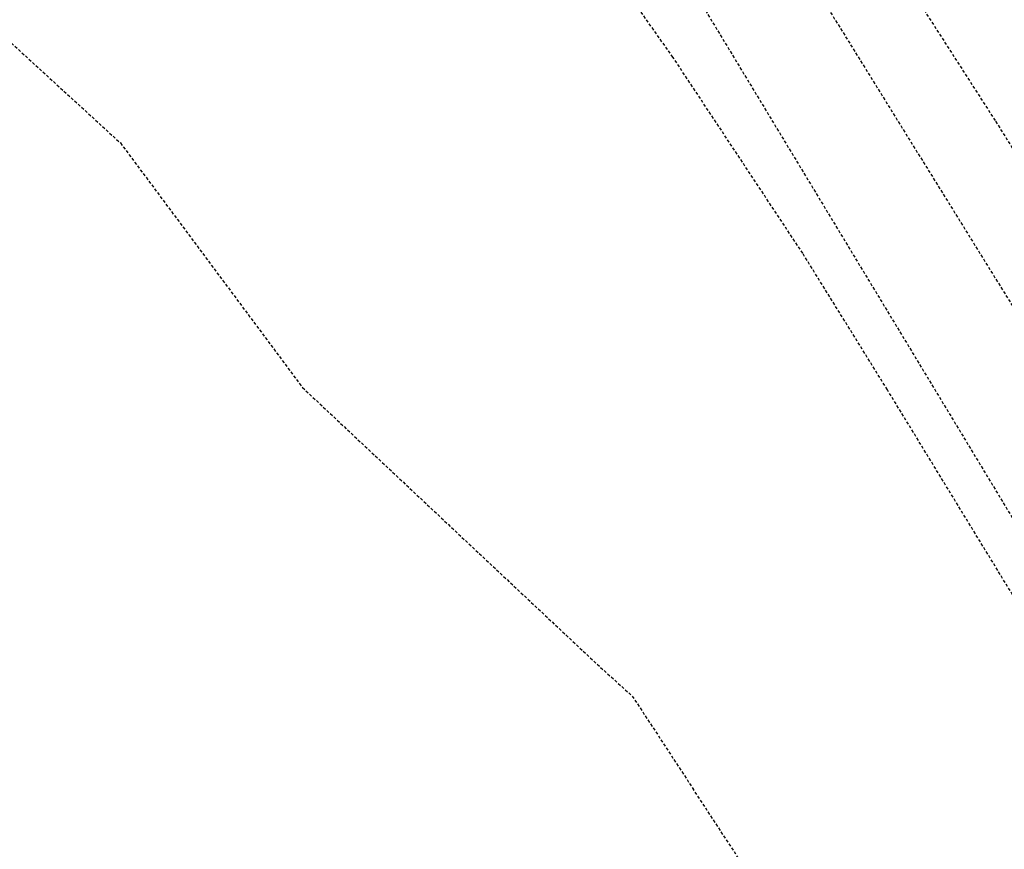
# Model space of a CAD drawing. Header units: feet. Extents: x -2779 to 2255280, y -1593 to 614924.
# Tile 60 of 125: x 2243759 to 2243814, y 596000 to 596046. Entities that reach past the tile are written whole.
import ezdxf

# ---------------------------------------------------------------- set-up
doc = ezdxf.new("R2010")
doc.units = ezdxf.units.FT
doc.header["$MEASUREMENT"] = 0
doc.linetypes.add('OhDOT_USTN3', pattern=[0.22, 0.165, -0.055])
doc.layers.add('DT_X_Contour_Minor', color=136, linetype='OhDOT_USTN3')

msp = doc.modelspace()

# ---------------------------------------------------------------- linework, layer by layer
at = {"layer": 'DT_X_Contour_Minor'}
for points in [[(2243498.559, 596541.845), (2243525.469, 596497.106), (2243559.259, 596443.915), (2243589.119, 596397.045), (2243605.569, 596370.785), (2243636.499, 596314.204), (2243657.879, 596274.495), (2243654.339, 596273.806), (2243654.889, 596246.115), (2243655.909, 596244.476), (2243691.599, 596230.715), (2243695.989, 596225.646), (2243713.369, 596198.185), (2243733.989, 596165.375), (2243758.649, 596126.165), (2243781.32, 596090.275), (2243813.539, 596040.165), (2243836.809, 596002.925)], [(2243689.056, 596196.862), (2243698.387, 596200.256), (2243701.217, 596200.357), (2243702.916, 596200.123), (2243704.381, 596199.124), (2243711.799, 596192.015), (2243712.839, 596190.305), (2243717.5, 596183.776), (2243719.619, 596179.155), (2243736.149, 596151.966), (2243766.399, 596106.415), (2243796.529, 596058.845), (2243831.179, 596002.925)], [(2243718.268, 596172.616), (2243722.463, 596168.42), (2243729.057, 596159.744), (2243732.233, 596154.421), (2243749.784, 596125.347), (2243761.31, 596106.379), (2243789.699, 596059.035), (2243821.239, 596006.875), (2243823.559, 596002.925)], [(2243584.04, 596172.388), (2243597.805, 596168.113), (2243617.001, 596163.99), (2243633.126, 596160.389), (2243646.306, 596155.549), (2243658.145, 596152.607), (2243672.441, 596150.656), (2243677.835, 596144.479), (2243678.557, 596133.209), (2243676.697, 596123.763), (2243678.138, 596114.943), (2243683.204, 596107.764), (2243692.302, 596099.921), (2243702.53, 596088.465), (2243716.81, 596073.437), (2243727.055, 596063.472), (2243739.655, 596056.208), (2243751.864, 596050.789), (2243764.779, 596038.956), (2243774.923, 596025.323), (2243791.528, 596009.727), (2243793.295, 596008.133), (2243796.709, 596002.925)], [(2243821.115, 596002.925), (2243807.507, 596025.205), (2243802.792, 596032.809), (2243795.563, 596043.736), (2243792.591, 596047.934), (2243770.198, 596076.672), (2243765.382, 596081.851), (2243741.201, 596099.849), (2243719.89, 596115.475), (2243698.894, 596134.314), (2243691.514, 596143.085), (2243688.835, 596150.964), (2243680.714, 596158.998), (2243680.003, 596159.321), (2243672.042, 596161.83), (2243661.532, 596163.591), (2243652.796, 596165.669), (2243641.964, 596171.198)], [(2243800.527, 595997.101), (2243796.709, 596002.925)]]:
    msp.add_lwpolyline(points, dxfattribs=at)

doc.saveas('drawing.dxf')
